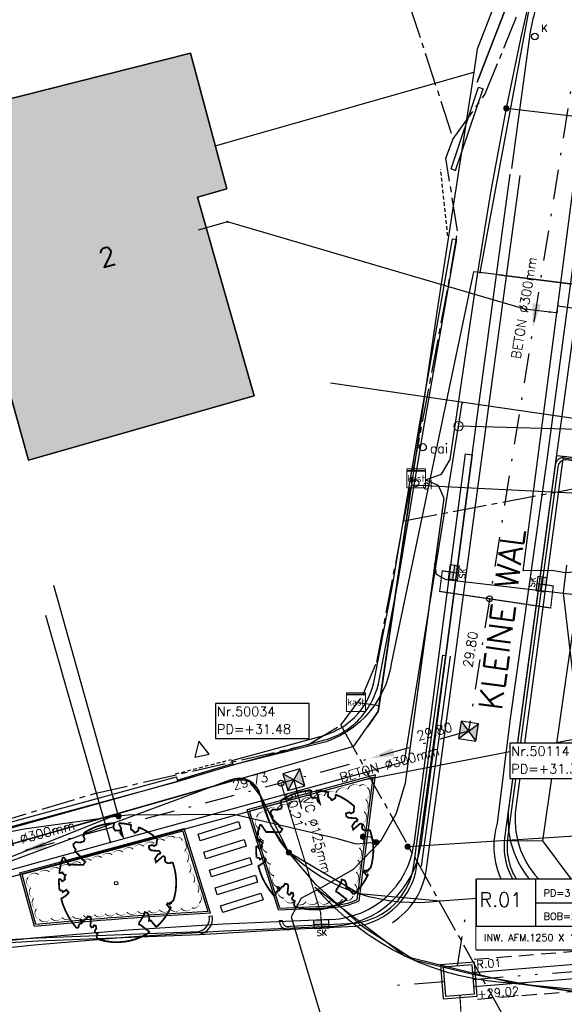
# Model space of a CAD drawing. Header units: metres. Extents: x 202952 to 203755, y 348959 to 349702.
# Tile 25 of 91: x 203184 to 203208, y 349342 to 349384. Entities that reach past the tile are written whole.
import ezdxf
from ezdxf.enums import TextEntityAlignment as Align

# ---------------------------------------------------------------- set-up
doc = ezdxf.new("R2010")
doc.units = ezdxf.units.M
for name, pattern in [('1-200 CENTER', [4.28625, 2.8575, -0.47625, 0.47625, -0.47625]), ('1-200 DASHDOT', [2.54, 1.27, -0.635, 0, -0.635]), ('1-200 DIVIDE', [3.175, 1.27, -0.635, 0, -0.635, 0, -0.635]), ('1-200 HIDDEN', [0.9525, 0.635, -0.3175])]:
    doc.linetypes.add(name, pattern=pattern)
for name, color, linetype in [('bgt.onbegroeidterreindeel', 252, 'Continuous'), ('PH-ALG-WERKGRENS', 3, '1-200 WERKGRENS'), ('PH-BEST-BEBOUWING', 1, 'Continuous'), ('PH-BEST-BEBOUWING-ARCERING', 254, 'Continuous'), ('PH-BEST-CAIKAST', 6, 'Continuous'), ('PH-BEST-ELKETRAKAST', 6, 'Continuous'), ('PH-BEST-HUISNUMMER', 7, 'Continuous'), ('PH-BEST-INRIT', 8, 'Continuous'), ('PH-BEST-KADASTRALE-GRENS', 240, '1-200 CENTER'), ('PH-BEST-KL-DATA_KPN', 12, '1-200 TELEFONIE-KPN'), ('PH-BEST-KL-DATA_ZIGGO BV', 12, '1-200 ZIGGO'), ('PH-BEST-KL-ET_MIDDENSPANNING_ENEXIS', 12, '1-200 MIDDENSPANNING'), ('PH-BEST-KL-GAS_HOGEDRUK_ENEXIS', 12, '1-200 GASLEIDING HOGE DRUK'), ('PH-BEST-KL-GAS_LAGEDRUK_ENEXIS', 12, '1-200 GASLEIDING LAGE DRUK'), ('PH-BEST-KL-LAAGSPANNING-ENEXIS', 12, '1-200 LAAGSPANNING'), ('PH-BEST-KL-WATER-WML', 12, '1-200 WML'), ('PH-BEST-KL-WATER-WML-buiten gebruik', 11, '1-200 WML'), ('PH-BEST-KOLK', 8, 'Continuous'), ('PH-BEST-MUUR-INDICATIEF INGETEKEND', 1, 'Continuous'), ('PH-BEST-POORT', 8, '1-200 HIDDEN'), ('PH-BEST-PUT-HANDHAVEN', 84, 'Continuous'), ('PH-BEST-RIO-HANDHAVEN-GEMENGD', 44, '1-200 DASHDOT'), ('PH-BEST-RIO-TEKST', 8, 'Continuous'), ('PH-BEST-RIO-TEKST-VLOEIVLAK', 8, 'Continuous'), ('PH-BEST-STRAATNAAM-RIOLERING', 7, 'Continuous'), ('PH-BEST-WEGDEEL', 254, 'Continuous'), ('PH-INM-KANTVERHARDING', 253, 'Continuous'), ('PH-NIEUW-BAND-20-30', 115, 'Continuous'), ('PH-NIEUW-BEPLANTING- OMRANDING', 115, 'Continuous'), ('PH-NIEUW-BEPLANTING-BOOM', 98, 'Continuous'), ('PH-NIEUW-STRAATMEUBILAIR-PLANTENBAK', 115, 'Continuous'), ('PH-RIO-KOLK', 240, 'Continuous'), ('PH-RIO-KOLKAANSLUITING', 150, '1-200 HIDDEN'), ('PH-RIO-PUT-RWA', 150, 'Continuous'), ('PH-RIO-STRENG-INFILTRATIE', 8, '1-200 HIDDEN'), ('PH-RIO-STRENG-IT', 150, '1-200 DIVIDE'), ('PH-RIO-TEKST-DWA-PUTTENSTAAT', 7, 'Continuous'), ('PH-RIO-VLOEIVLAKHOOGTE', 7, 'Continuous')]:
    doc.layers.add(name, color=color, linetype=linetype)
doc.layers.add('PH-NIEUW-OPSLUITBAND-6', color=115, linetype='Continuous', lineweight=30)
doc.styles.add('NLCS-ISO', font='txt')
doc.styles.add('RDL_MAATVOERING', font='romans.shx')
doc.styles.add('ROMANS', font='romans.shx')
doc.linetypes.add('1-200 GASLEIDING HOGE DRUK', pattern='A,1.5,-0.6,["GAS HD",ROMANS,S=0.24,R=0,X=-0.5,Y=-0.12],-1.1', length=3.2)
doc.linetypes.add('1-200 GASLEIDING LAGE DRUK', pattern='A,1.5,-0.6,["GAS LD",ROMANS,S=0.24,R=0,X=-0.5,Y=-0.12],-1', length=3.1)
doc.linetypes.add('1-200 LAAGSPANNING', pattern='A,1.5,-0.6,["LS",ROMANS,S=0.24,R=0,X=-0.45,Y=-0.12],-0.05', length=2.15)
doc.linetypes.add('1-200 MIDDENSPANNING', pattern='A,1.5,-0.6,["MS",ROMANS,S=0.24,R=0,X=-0.5,Y=-0.12],-0.05', length=2.15)
doc.linetypes.add('1-200 TELEFONIE-KPN', pattern='A,1.5,-0.6,["KPN",ROMANS,S=0.24,R=0,X=-0.5,Y=-0.12],-0.3', length=2.4)
doc.linetypes.add('1-200 WERKGRENS', pattern='A,1.5,-0.6,["WERK",ROMANS,S=0.24,R=0,X=-0.5,Y=-0.12],-0.45', length=2.55)
doc.linetypes.add('1-200 WML', pattern='A,1.5,-0.6,["WML",ROMANS,S=0.24,R=0,X=-0.5,Y=-0.12],-0.3', length=2.4)
doc.linetypes.add('1-200 ZIGGO', pattern='A,1.5,-0.6,["ZIGGO",ROMANS,S=0.24,R=0,X=-0.5,Y=-0.12],-0.65', length=2.75)

# ---------------------------------------------------------------- blocks, each defined once
blk = doc.blocks.new('SKL-WTB_HULP_KAST-SO')
at = {"color": 0, "linetype": 'ByBlock', "lineweight": 18}
for points in [[(-2, 2), (2, 2), (2, 1.68), (-2, 1.68)], [(-2, 1.52), (2, 1.52), (2, -2), (-2, -2)]]:
    blk.add_lwpolyline(points, close=True, dxfattribs=at)
at = {"color": 0, "linetype": 'ByBlock', "lineweight": 18, "style": 'NLCS-ISO'}
blk.add_text('kast', height=1.5, dxfattribs=at).set_placement((0, 0), align=Align.MIDDLE_CENTER)
at = {"color": 0, "linetype": 'ByBlock', "lineweight": 18, "style": 'NLCS-ISO', "flags": 1}
for tag, p in [('TYPE', (2.5, 0)), ('OMSCHRIJVING', (2.5, -3)), ('LABEL', (2.5, -1.5))]:
    blk.add_attdef(tag, p, '', height=1, dxfattribs=at)
blk = doc.blocks.new('SKL-WTB_HULP_OVERIG-SO')
at = {"color": 0, "linetype": 'ByBlock', "lineweight": 18}
for points in [[(-0.14, 0.14), (0.14, -0.14)], [(0.14, 0.14), (-0.14, -0.14)]]:
    blk.add_lwpolyline(points, dxfattribs=at)
at = {"color": 0, "linetype": 'ByBlock', "lineweight": 18, "style": 'NLCS-ISO', "flags": 1}
for tag, p in [('TYPE', (1.5, 0)), ('OMSCHRIJVING', (1.5, -3)), ('LABEL', (1.5, -1.5))]:
    blk.add_attdef(tag, p, '', height=1, dxfattribs=at)
blk = doc.blocks.new('SKL-WTB_HULP_MOF-SO')
at = {"linetype": 'ByBlock', "lineweight": 18}
h = blk.add_hatch(color=0, dxfattribs=at)
h.dxf.hatch_style = 1
h.paths.add_polyline_path([(-0.5625, 0, 1), (0.5625, 0, 1)])
at = {"color": 0, "linetype": 'ByBlock', "lineweight": 18}
blk.add_circle((0, 0), 0.5625, dxfattribs=at)
at = {"color": 0, "linetype": 'ByBlock', "lineweight": 18, "style": 'NLCS-ISO', "flags": 1}
for tag, p in [('TYPE', (1.5, 0)), ('OMSCHRIJVING', (1.5, -3)), ('LABEL', (1.5, -1.5))]:
    blk.add_attdef(tag, p, '', height=1, dxfattribs=at)
blk = doc.blocks.new('SKL-WTB_HULP_T STUK-SO')
at = {"color": 0, "linetype": 'ByBlock', "lineweight": 18}
blk.add_circle((0, 0), 1, dxfattribs=at)
at = {"color": 0, "linetype": 'ByBlock', "lineweight": -2, "style": 'NLCS-ISO'}
blk.add_text('T', height=1, dxfattribs=at).set_placement((0, 0), align=Align.MIDDLE_CENTER)
at = {"color": 0, "linetype": 'ByBlock', "lineweight": 18, "style": 'NLCS-ISO', "flags": 1}
for tag, p in [('TYPE', (1.5, 0)), ('OMSCHRIJVING', (1.5, -3)), ('LABEL', (1.5, -1.5))]:
    blk.add_attdef(tag, p, '', height=1, dxfattribs=at)
blk = doc.blocks.new('*U35')
blk.add_circle((0, 0), 0.142)
at = {"ltscale": 0.05, "style": 'ROMANS'}
blk.add_text('K', height=0.3, dxfattribs=at).set_placement((0.277, 0.195))
blk = doc.blocks.new('INRITSYMBOOL')
at = {"layer": 'PH-BEST-INRIT'}
blk.add_lwpolyline([(-0.315, 0.63), (0, 0), (0.315, 0.63)], close=True, dxfattribs=at)
blk = doc.blocks.new('*U12')
h = blk.add_hatch(color=256)
h.paths.add_polyline_path([(0, 0), (-0.375, 0.375), (-0.375, -0.375)])
h.paths.add_polyline_path([(0.375, 0.375), (0, 0), (0.375, -0.375)])
for p, q in [((-0.375, -0.375), (0.375, 0.375)), ((-0.375, 0.375), (0.375, -0.375))]:
    blk.add_line(p, q)
blk.add_lwpolyline([(-0.375, -0.375), (0.375, -0.375), (0.375, 0.375), (-0.375, 0.375)], close=True)
blk = doc.blocks.new('Materialisatie')
blk.add_solid([(-1.04, 0.173), (-1.04, -0.173), (0, 0)])
at = {"style": 'ROMANS'}
blk.add_attdef('MATERIALISATIE', (-2.631, 0.657), '', height=0.4, dxfattribs=at)
blk = doc.blocks.new('CAI-kast')
blk.add_circle((0, 0), 0.15)
at = {"style": 'RDL_MAATVOERING'}
blk.add_text('cai', height=0.4, dxfattribs=at).set_placement((0.302, -0.254))
blk = doc.blocks.new('Elektrakast')
blk.add_circle((0, 0), 0.15)
at = {"style": 'RDL_MAATVOERING'}
blk.add_text('el', height=0.4, dxfattribs=at).set_placement((0.302, -0.254))
blk = doc.blocks.new('*U37')
at = {"const_width": 0.03}
blk.add_lwpolyline([(0.087, 0.942), (0.088, 0.944), (0.09, 0.946), (0.091, 0.948), (0.093, 0.949), (0.095, 0.951), (0.096, 0.952), (0.097, 0.954), (0.099, 0.956), (0.1, 0.958), (0.102, 0.96), (0.103, 0.963), (0.103, 0.967), (0.103, 0.972), (0.103, 0.977), (0.102, 0.983), (0.095, 1.007, -0.52938), (0.106, 1.02, -0.087139), (0.444, 0.925, -0.372341), (0.457, 0.895), (0.471, 0.824), (0.436, 0.789), (0.398, 0.797), (0.353, 0.763), (0.371, 0.72), (0.417, 0.705), (0.542, 0.734), (0.573, 0.717), (0.57, 0.691), (0.541, 0.673), (0.515, 0.588), (0.549, 0.534), (0.634, 0.669, -0.504641), (0.681, 0.628, 0.331948), (0.709, 0.584, 0.282008), (0.799, 0.601), (0.791, 0.597, -0.512156), (0.833, 0.597, -0.16076), (1.019, -0.011), (0.995, -0.034), (0.995, -0.059), (0.972, -0.063), (0.975, -0.088), (0.94, -0.076), (0.929, -0.104), (0.973, -0.133), (0.987, -0.144), (1.011, -0.12, -0.106371), (0.868, -0.522), (0.741, -0.44), (0.718, -0.456), (0.702, -0.389), (0.657, -0.335), (0.605, -0.335), (0.606, -0.398), (0.566, -0.536), (0.572, -0.562), (0.601, -0.566), (0.786, -0.637, -0.236298), (-0.045, -1.003, 0.159625), (-0.069, -0.954, 0.350802), (-0.063, -0.906, -0.504641), (-0.12, -0.879), (-0.106, -0.834), (-0.129, -0.792), (-0.16, -0.796), (-0.165, -0.829), (-0.188, -0.842), (-0.216, -0.821), (-0.24, -0.695), (-0.258, -0.677), (-0.304, -0.678), (-0.317, -0.733), (-0.336, -0.739), (-0.354, -0.785), (-0.401, -0.76, 0.733583), (-0.384, -0.795, -0.861625), (-0.374, -0.826, 0.279978), (-0.409, -0.879), (-0.407, -0.881, -0.827056), (-0.442, -0.917, -0.116774), (-0.83, -0.511), (-0.823, -0.51), (-0.817, -0.508), (-0.812, -0.506), (-0.808, -0.504), (-0.805, -0.502), (-0.803, -0.5), (-0.801, -0.497), (-0.754, -0.437), (-0.752, -0.435), (-0.752, -0.433), (-0.751, -0.431), (-0.75, -0.429), (-0.75, -0.427), (-0.749, -0.425), (-0.748, -0.422), (-0.747, -0.42), (-0.746, -0.417), (-0.744, -0.414), (-0.743, -0.411), (-0.741, -0.408), (-0.739, -0.405), (-0.738, -0.401), (-0.736, -0.398), (-0.735, -0.395), (-0.734, -0.392), (-0.734, -0.389), (-0.733, -0.386), (-0.733, -0.383), (-0.733, -0.381), (-0.734, -0.379), (-0.734, -0.377), (-0.735, -0.375), (-0.736, -0.374), (-0.738, -0.374), (-0.74, -0.373), (-0.742, -0.373), (-0.744, -0.373), (-0.746, -0.373), (-0.748, -0.373), (-0.75, -0.372), (-0.753, -0.371), (-0.755, -0.37), (-0.758, -0.369), (-0.76, -0.367), (-0.763, -0.365), (-0.765, -0.363), (-0.768, -0.361), (-0.771, -0.359), (-0.773, -0.357), (-0.776, -0.355), (-0.779, -0.352), (-0.781, -0.35), (-0.83, -0.406), (-0.832, -0.403), (-0.835, -0.4), (-0.837, -0.397), (-0.839, -0.394), (-0.841, -0.39), (-0.844, -0.388), (-0.848, -0.386), (-0.855, -0.385), (-0.864, -0.386), (-0.876, -0.388), (-0.891, -0.393, -0.040997), (-0.958, -0.205), (-0.923, -0.211), (-0.893, -0.231), (-0.876, -0.216), (-0.856, -0.185), (-0.875, -0.156), (-0.865, -0.113), (-0.904, -0.11), (-0.93, -0.085), (-0.978, -0.116, -0.05814), (-0.998, 0.166), (-0.97, 0.16), (-0.86, 0.073), (-0.812, 0.089), (-0.626, 0.139), (-0.61, 0.2), (-0.682, 0.229), (-0.693, 0.252), (-0.824, 0.317), (-0.827, 0.354), (-0.872, 0.391), (-0.89, 0.428), (-0.859, 0.476), (-0.792, 0.486), (-0.73, 0.527), (-0.729, 0.568), (-0.768, 0.613), (-0.757, 0.632), (-0.773, 0.662, -0.13428), (-0.333, 0.967, -0.541727), (-0.319, 0.957), (-0.322, 0.928), (-0.321, 0.913), (-0.319, 0.902), (-0.316, 0.893), (-0.312, 0.887), (-0.307, 0.882), (-0.302, 0.878), (-0.297, 0.875), (-0.293, 0.872), (-0.289, 0.868), (-0.286, 0.865), (-0.282, 0.862), (-0.279, 0.859), (-0.276, 0.857), (-0.273, 0.855), (-0.269, 0.854), (-0.266, 0.854), (-0.262, 0.855), (-0.258, 0.857), (-0.255, 0.859), (-0.25, 0.861), (-0.246, 0.863), (-0.242, 0.865), (-0.238, 0.867), (-0.234, 0.868), (-0.229, 0.869), (-0.225, 0.87), (-0.221, 0.871), (-0.217, 0.871), (-0.213, 0.872), (-0.21, 0.873), (-0.206, 0.874), (-0.203, 0.876), (-0.2, 0.879), (-0.197, 0.882), (-0.195, 0.885), (-0.193, 0.865), (-0.188, 0.86), (-0.167, 0.824), (-0.122, 0.799), (-0.185, 0.902), (-0.184, 0.905), (-0.183, 0.908), (-0.183, 0.911), (-0.183, 0.914), (-0.184, 0.917), (-0.185, 0.92), (-0.188, 0.923), (-0.191, 0.926), (-0.194, 0.929), (-0.199, 0.933), (-0.204, 0.938), (-0.21, 0.944), (-0.216, 0.951), (-0.223, 0.959), (-0.24, 0.98, -0.543104), (-0.234, 0.996, -0.046766), (-0.047, 1.023, -0.385168), (-0.036, 1.015), (-0.03, 0.976), (-0.028, 0.964), (-0.024, 0.956), (-0.021, 0.951), (-0.017, 0.947), (-0.013, 0.946), (-0.009, 0.945), (-0.005, 0.945), (-0.002, 0.945), (0.002, 0.944), (0.005, 0.943), (0.009, 0.942), (0.012, 0.941), (0.015, 0.939), (0.019, 0.938), (0.022, 0.936), (0.025, 0.935), (0.028, 0.934), (0.031, 0.932), (0.033, 0.931), (0.036, 0.929), (0.038, 0.928), (0.04, 0.926), (0.042, 0.924), (0.044, 0.922), (0.045, 0.92), (0.046, 0.919), (0.047, 0.917), (0.048, 0.915), (0.049, 0.914), (0.051, 0.913), (0.052, 0.912), (0.054, 0.912), (0.056, 0.912), (0.058, 0.913), (0.06, 0.914), (0.062, 0.915), (0.065, 0.916), (0.067, 0.918), (0.07, 0.921), (0.072, 0.923), (0.074, 0.926), (0.076, 0.929), (0.079, 0.932), (0.081, 0.935), (0.083, 0.937), (0.085, 0.94)], format="xyb", close=True, dxfattribs=at)
blk.add_circle((0, 0), 0.03)
blk = doc.blocks.new('*U30')
at = {"style": 'ROMANS'}
blk.add_attdef('VV', (0, 0), '', height=0.4, dxfattribs=at)
blk = doc.blocks.new('*U32')
for p, q in [((6.928, 1), (6.928, -1)), ((0, 0), (0, -1))]:
    blk.add_line(p, q)
blk.add_lwpolyline([(0, 2), (6.928, 2), (6.928, -1), (0, -1)], close=True)
blk.add_wipeout([(0, 2), (6.928, 2), (6.928, -1), (0, -1)])
for p, q in [((2.528, 2), (2.528, 0)), ((2.528, 1), (6.928, 1)), ((2.528, 0), (6.928, 0)), ((0, -1), (6.928, -1))]:
    blk.add_line(p, q)
blk.add_lwpolyline([(0, 2), (0, 0), (6.928, 0), (6.928, 2)], close=True)
at = {"style": 'ROMANS'}
for tag, p, height in [('P.NR', (0.139, 0.828), 0.6), ('PD', (2.877, 1.265), 0.3), ('BOB', (2.877, 0.265), 0.3), ('INW.AFM.', (0.338, -0.643), 0.3)]:
    blk.add_attdef(tag, p, '', height=height, dxfattribs=at)
blk = doc.blocks.new('*U48')
h = blk.add_hatch(color=256)
h.paths.add_polyline_path([(0, 0.374), (-0.315, 0.374), (-0.315, 0.187), (0, 0.187)])
h.paths.add_polyline_path([(0, 0.187), (0, 0), (0.315, 0), (0.315, 0.187)])
blk.add_lwpolyline([(0.315, 0), (-0.315, 0), (-0.315, 0.374), (0.315, 0.374)], close=True)
for points in [[(-0.315, 0.374), (0, 0.374), (0, 0)], [(-0.315, 0.187), (0.315, 0.187)]]:
    blk.add_lwpolyline(points)
at = {"style": 'ROMANS'}
blk.add_attdef('SK', (-0.214, -0.31), '', height=0.25, dxfattribs=at)
blk = doc.blocks.new('*U66')
h = blk.add_hatch(color=256)
h.paths.add_polyline_path([(0, 0.374), (-0.315, 0.374), (-0.315, 0.187), (0, 0.187)])
h.paths.add_polyline_path([(0, 0.187), (0, 0), (0.315, 0), (0.315, 0.187)])
blk.add_lwpolyline([(0.315, 0), (-0.315, 0), (-0.315, 0.374), (0.315, 0.374)], close=True)
for points in [[(-0.315, 0.374), (0, 0.374), (0, 0)], [(-0.315, 0.187), (0.315, 0.187)]]:
    blk.add_lwpolyline(points)
at = {"style": 'ROMANS'}
blk.add_attdef('SK', (-0.181, 0.463), '', height=0.25, dxfattribs=at)
blk = doc.blocks.new('Puttenstaat bestaand')
blk.add_wipeout([(0, 0), (4, 0), (4, 1.5), (0, 1.5)])
blk.add_lwpolyline([(0, 0), (4, 0), (4, 1.5), (0, 1.5)], close=True)
at = {"style": 'ROMANS'}
for tag, p in [('NR', (0.066, 0.955)), ('PD', (0.066, 0.203))]:
    blk.add_attdef(tag, p, '', height=0.4, dxfattribs=at)

msp = doc.modelspace()

# ---------------------------------------------------------------- hatches: boundary and pattern name
at = {"layer": 'PH-BEST-BEBOUWING-ARCERING'}
msp.add_hatch(color=256, dxfattribs=at).paths.add_polyline_path([(203192, 349376.86), (203193.24, 349377.21), (203191.7, 349382.99), (203183.201, 349380.844), (203181.88, 349380.51), (203183.28, 349375.5), (203183.49, 349374.75), (203183.292, 349374.695), (203182.34, 349374.43), (203183.35, 349370.824), (203184.8, 349365.65), (203194.41, 349368.39)])

# ---------------------------------------------------------------- linework, layer by layer
at = {"layer": 'bgt.onbegroeidterreindeel'}
msp.add_lwpolyline([(203205.368, 349385.536), (203203.907, 349381.756)], dxfattribs=at)
msp.add_lwpolyline([(203191.7, 349382.99), (203183.201, 349380.844), (203181.88, 349380.51), (203183.28, 349375.5), (203183.49, 349374.75), (203183.292, 349374.695), (203182.34, 349374.43), (203183.35, 349370.824), (203184.8, 349365.65), (203194.41, 349368.39), (203192, 349376.86), (203193.24, 349377.21), (203191.7, 349382.99)], close=True, dxfattribs=at)
at = {"layer": 'PH-ALG-WERKGRENS'}
msp.add_lwpolyline([(203197.664, 349368.954), (203213.779, 349366.611)], dxfattribs=at)
at = {"layer": 'PH-BEST-BEBOUWING'}
msp.add_lwpolyline([(203191.7, 349382.99), (203193.24, 349377.21), (203192, 349376.86), (203194.41, 349368.39), (203184.8, 349365.65), (203183.35, 349370.824), (203182.34, 349374.43), (203183.292, 349374.695), (203183.49, 349374.75), (203183.28, 349375.5), (203181.88, 349380.51), (203183.201, 349380.844), (203191.7, 349382.99)], close=True, dxfattribs=at)
at = {"layer": 'PH-BEST-KADASTRALE-GRENS', "ltscale": 0.5}
msp.add_line((203200.782, 349363.077), (203211.461, 349365.085), dxfattribs=at)
for points in [[(203185.456, 349420.772), (203191.829, 349404.988), (203199.734, 349386.786), (203200.364, 349387.054), (203202.885, 349379.338)], [(203202.885, 349379.338), (203204.236, 349381.222), (203208.046, 349390.522), (203213.926, 349402.507)], [(203200.782, 349363.077), (203202.807, 349373.791), (203203.072, 349375.421), (203202.576, 349378.517), (203202.885, 349379.338)], [(203198.095, 349354.371), (203199.041, 349355.646), (203199.636, 349357.051), (203200.782, 349363.077)]]:
    msp.add_lwpolyline(points, dxfattribs=at)
at = {"layer": 'PH-BEST-KL-DATA_KPN'}
for points in [[(203204.037, 349373.639), (203206.431, 349386.541), (203207.666, 349389.854), (203209.07, 349393.099)], [(203213.584, 349392.489), (203212.511, 349390.403), (203211.614, 349388.235), (203210.899, 349386.001), (203208.899, 349373.033), (203208.105, 349373.132), (203204.037, 349373.639)], [(203204.037, 349373.639), (203203.755, 349373.672), (203203.715, 349373.479), (203200.26, 349357.058), (203200.202, 349356.734), (203200.119, 349356.416), (203200.012, 349356.106), (203199.88, 349355.805), (203199.726, 349355.515), (203199.549, 349355.237), (203199.351, 349354.975), (203199.132, 349354.727), (203198.895, 349354.497), (203198.64, 349354.287), (203198.369, 349354.097), (203198.084, 349353.929), (203197.787, 349353.784), (203197.479, 349353.663), (203193.602, 349352.692), (203191.187, 349351.987), (203176.992, 349348.005), (203174.902, 349347.38)], [(203204.83, 349373.54), (203208.105, 349373.132)]]:
    msp.add_lwpolyline(points, dxfattribs=at)
at = {"layer": 'PH-BEST-KL-DATA_ZIGGO BV'}
for points in [[(203208.003, 349393.243), (203207.201, 349391.661), (203203.913, 349383.158), (203203.763, 349382.181)], [(203192.752, 349379.041), (203203.763, 349382.181)], [(203203.763, 349382.181), (203202.193, 349371.974), (203199.737, 349355.209)], [(203199.698, 349354.947), (203201.111, 349364.587)], [(203208.511, 349364.216), (203201.111, 349364.587)], [(203198.748, 349355.354), (203199.737, 349355.209)], [(203179.672, 349348.054), (203198.652, 349353.482), (203199.698, 349354.947)], [(203199.737, 349355.209), (203199.698, 349354.947), (203199.236, 349354.299)], [(203193.772, 349352.086), (203188.905, 349350.694)], [(203222.577, 349342.91), (203218.873, 349342.586), (203216.334, 349342.503), (203213.795, 349342.531), (203211.259, 349342.672), (203208.732, 349342.924), (203206.218, 349343.287), (203203.723, 349343.761), (203201.251, 349344.344), (203199.011, 349345.797), (203197.033, 349347.589), (203195.885, 349348.951), (203194.551, 349351.641), (203194.214, 349351.956), (203193.772, 349352.086)], [(203188.905, 349350.694), (203179.672, 349348.054), (203178.408, 349346.501)], [(203188.905, 349350.694), (203178.408, 349346.501)], [(203188.982, 349350.725), (203188.905, 349350.694)]]:
    msp.add_lwpolyline(points, dxfattribs=at)
at = {"layer": 'PH-BEST-KL-ET_MIDDENSPANNING_ENEXIS'}
for points in [[(203195.885, 349348.951), (203195.673, 349349.217), (203195.478, 349349.495), (203195.299, 349349.785), (203195.138, 349350.084), (203194.996, 349350.392), (203194.871, 349350.709), (203194.766, 349351.032), (203194.68, 349351.361), (203194.615, 349351.561), (203194.507, 349351.741), (203194.362, 349351.893), (203194.186, 349352.008), (203193.989, 349352.082), (203193.781, 349352.11), (203193.572, 349352.091), (203193.372, 349352.026), (203174.675, 349345.123)], [(203195.885, 349348.951), (203195.138, 349350.084), (203194.68, 349351.361), (203194.186, 349352.008), (203193.372, 349352.026)], [(203249.405, 349350.198), (203238.798, 349352.06), (203224.672, 349350.827), (203219.847, 349349.502), (203213.896, 349347.713), (203202.332, 349346.874), (203198.876, 349347.19), (203195.885, 349348.951)], [(203196.997, 349347.478), (203200.84, 349344.532), (203205.542, 349343.375), (203213.454, 349342.599), (203221.401, 349342.781), (203239.173, 349344.744), (203241.119, 349345.852), (203242.172, 349347.827), (203242.977, 349349.215), (203244.548, 349349.543), (203246.394, 349349.537), (203248.364, 349349.965)], [(203202.332, 349346.874), (203201.897, 349346.83), (203201.46, 349346.809), (203201.023, 349346.813), (203200.586, 349346.841), (203200.152, 349346.893), (203199.722, 349346.969), (203199.296, 349347.068), (203198.876, 349347.19), (203198.464, 349347.336), (203198.06, 349347.504), (203197.666, 349347.694), (203197.283, 349347.905), (203196.912, 349348.137), (203196.555, 349348.39), (203196.212, 349348.661), (203195.885, 349348.951)], [(203209.486, 349342.867), (203207.51, 349343.091), (203205.542, 349343.375), (203204.934, 349343.412), (203204.328, 349343.48), (203203.726, 349343.58), (203203.131, 349343.71), (203202.543, 349343.871), (203201.964, 349344.062), (203201.396, 349344.282), (203200.84, 349344.532), (203200.297, 349344.81), (203199.77, 349345.115), (203199.259, 349345.448), (203198.766, 349345.806), (203198.292, 349346.189), (203197.838, 349346.596), (203197.406, 349347.026), (203196.997, 349347.478)]]:
    msp.add_lwpolyline(points, dxfattribs=at)
at = {"layer": 'PH-BEST-KL-GAS_HOGEDRUK_ENEXIS'}
msp.add_lwpolyline([(203174.62, 349345.315), (203189.359, 349349.376), (203199.062, 349352.039), (203208.08, 349353.782), (203208.495, 349357.362), (203208.625, 349357.626), (203208.788, 349357.87), (203208.983, 349358.091), (203209.206, 349358.283), (203209.414, 349358.422), (203209.636, 349358.536), (203209.87, 349358.624), (203210.112, 349358.685), (203219.453, 349361.53), (203232.6, 349364.909), (203239.74, 349366.619), (203254.6, 349371.017), (203262.598, 349372.565), (203279.929, 349376.813), (203283.916, 349377.625), (203292.088, 349378.609), (203314.15, 349381.765)], dxfattribs=at)
at = {"layer": 'PH-BEST-KL-GAS_LAGEDRUK_ENEXIS'}
for points in [[(203203.117, 349367.108), (203203.276, 349368.095)], [(203073.192, 349323.473), (203073.904, 349318.816), (203074.988, 349315.426), (203078.106, 349310.771), (203085.987, 349314.12), (203090.958, 349316.514), (203095.926, 349318.661), (203096.798, 349319.101), (203103.91, 349322.174), (203109.414, 349324.646), (203119.007, 349328.687), (203122.419, 349330.194), (203131.494, 349333.815), (203134.95, 349335.101), (203151.246, 349340.359), (203155.733, 349341.957), (203163.101, 349343.667), (203174.538, 349345.603), (203189.278, 349349.665), (203200.812, 349352.83), (203203.117, 349367.108)], [(203208.195, 349366.956), (203203.117, 349367.108)], [(203188.291, 349349.393), (203185.539, 349359.047)]]:
    msp.add_lwpolyline(points, dxfattribs=at)
at = {"layer": 'PH-BEST-KL-LAAGSPANNING-ENEXIS'}
for points in [[(203205.763, 349383.598), (203206.432, 349386.545), (203206.733, 349387.671), (203207.082, 349388.784), (203207.579, 349390.141)], [(203201.703, 349364.811), (203202.393, 349365.052), (203202.76, 349365.684), (203203.914, 349373.46), (203204.491, 349377.057), (203205.152, 349380.639), (203205.763, 349383.598)], [(203205.152, 349380.639), (203210.113, 349380.066)], [(203201.703, 349364.811), (203202.254, 349364.585), (203202.485, 349364.036), (203202.108, 349361.257)], [(203202.485, 349364.036), (203200.838, 349351.9)], [(203202.108, 349361.257), (203200.838, 349351.9), (203200.461, 349350.611), (203199.801, 349349.442)], [(203202.593, 349360.556), (203202.175, 349360.785), (203202.108, 349361.257)], [(203218.891, 349360.884), (203215.226, 349359.863), (203211.435, 349359.541), (203211.364, 349359.542), (203202.593, 349360.556)], [(203208.551, 349359.868), (203202.593, 349360.556)], [(203188.63, 349350.49), (203185.875, 349360.324)], [(203200.949, 349349.2), (203226.313, 349350.826), (203228.798, 349350.178)], [(203198.75, 349349.297), (203197.919, 349349.54), (203193.536, 349350.566), (203189.035, 349350.532), (203188.63, 349350.49), (203184.615, 349349.944), (203180.639, 349349.166)], [(203199.611, 349349.378), (203199.376, 349349.607), (203199.048, 349349.619)], [(203198.641, 349348.246), (203199.801, 349349.442)], [(203199.801, 349349.442), (203199.707, 349349.408), (203199.611, 349349.378), (203198.75, 349349.297)], [(203197.193, 349347.423), (203198.641, 349348.246)], [(203196.41, 349346.998), (203197.193, 349347.423)], [(203196.41, 349346.998), (203195.986, 349346.213)], [(203195.986, 349346.213), (203198.284, 349338.553)]]:
    msp.add_lwpolyline(points, dxfattribs=at)
at = {"layer": 'PH-BEST-KL-WATER-WML'}
for points in [[(203208.259, 349360.895), (203207.66, 349360.863), (203207.084, 349360.959), (203205.873, 349360.946), (203207.317, 349372.026), (203207.355, 349372.321), (203208.664, 349382.354), (203209.033, 349385.234), (203210.003, 349388.403), (203211.338, 349391.11), (203212.352, 349392.655)], [(203193.276, 349375.803), (203192.026, 349375.447)], [(203207.007, 349371.964), (203205.94, 349372.08), (203193.276, 349375.803)], [(203207.355, 349372.321), (203207.349, 349372.271), (203207.343, 349372.222), (203209.322, 349371.936)], [(203207.317, 349372.026), (203207.311, 349371.976), (203207.305, 349371.926), (203207.007, 349371.964)]]:
    msp.add_lwpolyline(points, dxfattribs=at)
at = {"layer": 'PH-BEST-KL-WATER-WML-buiten gebruik'}
msp.add_lwpolyline([(203207.717, 349361.191), (203207.571, 349360), (203209.017, 349347.584)], dxfattribs=at)
at = {"layer": 'PH-BEST-MUUR-INDICATIEF INGETEKEND'}
for points in [[(203202.799, 349378.056), (203203.968, 349381.531)], [(203203.968, 349381.531), (203204.158, 349381.467)], [(203202.799, 349378.056), (203202.989, 349377.992)], [(203202.852, 349375.081), (203203.049, 349375.046)], [(203193.451, 349352.873), (203193.503, 349352.68)], [(203191.093, 349352.166), (203191.146, 349351.973)]]:
    msp.add_lwpolyline(points, dxfattribs=at)
at = {"layer": 'PH-BEST-MUUR-INDICATIEF INGETEKEND', "ltscale": 0.25, "flags": 128}
for points in [[(203202.989, 349377.992), (203204.158, 349381.467)], [(203175.689, 349353.509), (203177.098, 349348.054), (203182.708, 349349.686), (203191.146, 349351.973)], [(203175.881, 349353.564), (203177.24, 349348.303), (203182.654, 349349.878), (203191.093, 349352.166)]]:
    msp.add_lwpolyline(points, dxfattribs=at)
for points in [[(203193.451, 349352.873), (203197.371, 349353.932, 0.143104), (203198.83, 349354.86, 0.140309), (203199.554, 349356.394), (203200.321, 349360.383), (203201.465, 349367.231), (203202.852, 349375.081)], [(203193.503, 349352.68), (203197.425, 349353.74, 0.14325), (203198.98, 349354.729, 0.14009), (203199.751, 349356.359), (203200.518, 349360.348), (203201.663, 349367.198), (203203.049, 349375.046)]]:
    msp.add_lwpolyline(points, format="xyb", dxfattribs=at)
at = {"layer": 'PH-BEST-POORT', "ltscale": 0.25, "flags": 128}
for points in [[(203202.654, 349375.204), (203202.356, 349378.041)], [(203191.062, 349352.297), (203193.426, 349352.909)]]:
    msp.add_lwpolyline(points, dxfattribs=at)
at = {"layer": 'PH-BEST-RIO-HANDHAVEN-GEMENGD'}
for p, q in [((203209.024, 349388.448), (203203.537, 349354.114)), ((203203.537, 349354.114), (203196.1, 349352.049)), ((203196.1, 349352.049), (203172.88, 349345.943))]:
    msp.add_line(p, q, dxfattribs=at)
msp.add_lwpolyline([(203196.1, 349352.049), (203196.666, 349349.906)], dxfattribs=at)
at = {"layer": 'PH-BEST-WEGDEEL'}
msp.add_lwpolyline([(203203.907, 349381.756), (203205.368, 349385.536), (203206.489, 349385.275), (203206.465, 349385.182), (203206.441, 349385.09), (203206.418, 349384.997), (203206.395, 349384.904), (203206.372, 349384.811), (203206.35, 349384.718), (203206.317, 349384.58), (203206.285, 349384.443), (203206.254, 349384.305), (203206.223, 349384.167), (203206.193, 349384.029), (203206.163, 349383.891), (203205.376, 349378.08)], dxfattribs=at)
at = {"layer": 'PH-INM-KANTVERHARDING'}
for p, q in [((203202.44, 349357.35), (203202.569, 349357.332)), ((203192.493, 349346.234), (203192.621, 349346.257)), ((203195.472, 349346.055), (203195.602, 349346.053)), ((203192.066, 349345.46), (203195.965, 349345.678))]:
    msp.add_line(p, q, dxfattribs=at)
at = {"layer": 'PH-INM-KANTVERHARDING', "flags": 128}
for points in [[(203208.757, 349379.685), (203206.872, 349365.668), (203205.32, 349354.659), (203204.761, 349350.199, 0.35182), (203206.301, 349346.335)], [(203200.298, 349345.969, 0.208844), (203201.74, 349348.152), (203202.97, 349357.257), (203204.271, 349367.008), (203205.745, 349377.776)], [(203209, 349365.609), (203207.724, 349365.794, 0.445737), (203207.215, 349365.368), (203206.182, 349357.746), (203205.064, 349349.446, 0.441718), (203207.893, 349346.389)], [(203208.983, 349365.48), (203207.706, 349365.666, 0.451184), (203207.345, 349365.357), (203206.311, 349357.728), (203205.193, 349349.431, 0.44137), (203207.892, 349346.519, 0.218557)], [(203195.472, 349346.055, 0.506408), (203195.965, 349345.678), (203198.722, 349345.815, 0.341923), (203201.341, 349348.397), (203202.569, 349357.332)], [(203195.602, 349346.053, 0.523515), (203195.942, 349345.807), (203198.711, 349345.945, 0.341505), (203201.213, 349348.415), (203202.44, 349357.35)], [(203177.795, 349345.366, 0.425561), (203178.436, 349344.785), (203185.208, 349345.182), (203192.066, 349345.46, 0.411496), (203192.621, 349346.257)], [(203177.925, 349345.37, 0.425939), (203178.427, 349344.915), (203185.201, 349345.312), (203192.051, 349345.589, 0.406944), (203192.493, 349346.234, 0.203599)]]:
    msp.add_lwpolyline(points, format="xyb", dxfattribs=at)
at = {"layer": 'PH-INM-KANTVERHARDING'}
for points in [[(203209.183, 349379.627), (203207.215, 349365.368)], [(203202.569, 349357.332), (203203.845, 349367.066), (203205.319, 349377.835)], [(203240.489, 349367.719), (203230.723, 349365.812), (203219.731, 349363.746), (203208.426, 349361.513), (203206.695, 349349.448), (203207.903, 349347.825), (203217.895, 349348.522), (203225.062, 349348.925), (203235.123, 349349.674), (203244.048, 349350.721), (203242.197, 349359.744), (203240.126, 349369.416)]]:
    msp.add_lwpolyline(points, dxfattribs=at)
msp.add_lwpolyline([(203201.537, 349348.353, 0.001376), (203201.54, 349348.37), (203202.767, 349357.305)], format="xyb", dxfattribs=at)
at = {"layer": 'PH-INM-KANTVERHARDING', "flags": 128}
msp.add_lwpolyline([(203206.695, 349349.448), (203205.193, 349349.432)], dxfattribs=at)
at = {"layer": 'PH-NIEUW-BAND-20-30'}
msp.add_line((203197.721, 349345.802), (203194.456, 349345.657), dxfattribs=at)
for points in [[(203203.393, 349365.931), (203201.21, 349349.303)], [(203203.69, 349365.887), (203201.508, 349349.263)], [(203207.282, 349365.859), (203205.259, 349350.887)], [(203207.282, 349365.859), (203207.579, 349365.819)], [(203207.579, 349365.819), (203205.556, 349350.847)]]:
    msp.add_lwpolyline(points, dxfattribs=at)
at = {"layer": 'PH-NIEUW-BAND-20-30', "ltscale": 0.2}
msp.add_lwpolyline([(203203.393, 349365.931), (203203.69, 349365.887)], dxfattribs=at)
at = {"layer": 'PH-NIEUW-BAND-20-30'}
for points in [[(203193.828, 349349.982), (203192.111, 349349.442), (203192.02, 349349.728), (203193.738, 349350.268)], [(203194.068, 349349.219), (203192.351, 349348.679), (203192.261, 349348.965), (203193.978, 349349.505)], [(203194.308, 349348.456), (203192.591, 349347.915), (203192.501, 349348.202), (203194.218, 349348.742)], [(203194.548, 349347.692), (203192.831, 349347.152), (203192.741, 349347.438), (203194.458, 349347.979)], [(203194.788, 349346.929), (203193.071, 349346.389), (203192.981, 349346.675), (203194.698, 349347.215)]]:
    msp.add_lwpolyline(points, close=True, dxfattribs=at)
msp.add_lwpolyline([(203197.708, 349346.102), (203194.443, 349345.957, 0.029074), (203172.932, 349343.742)], format="xyb", dxfattribs=at)
for centre, radius, start, end in [((203209.223, 349350.351), 4, 172.3051, 273.2914), ((203209.223, 349350.351), 3.7, 172.3051, 273.2914), ((203197.544, 349349.798), 3.7, 272.5474, 352.3051), ((203197.544, 349349.798), 4, 272.5474, 352.3051), ((203202.714, 349160.041), 185.8, 92.54743, 99.20885)]:
    msp.add_arc(centre, radius, start, end, dxfattribs=at)
at = {"layer": 'PH-NIEUW-BEPLANTING- OMRANDING'}
for points in [[(203198.619, 349347.084, 0, 0.052, 0.520567), (203198.687, 349347.599, 0, 0.052, 0.520567), (203198.755, 349348.114, 0, 0.052, 0.520567), (203198.822, 349348.629, 0, 0.052, 0.520567), (203198.89, 349349.144, 0, 0.052, 0.520567), (203198.958, 349349.659, 0, 0.052, 0.520567), (203199.025, 349350.174, 0, 0.052, 0.520567), (203199.093, 349350.69, 0, 0.052, 0.520567), (203199.16, 349351.205, 0, 0.052, 0.520567), (203199.228, 349351.72, 0, 0.052, 0.520567), (203198.894, 349351.772, 0, 0.052, 0.520567), (203198.394, 349351.632, 0, 0.052, 0.520567), (203197.893, 349351.492, 0, 0.052, 0.520567), (203197.393, 349351.352, 0, 0.052, 0.520567), (203196.892, 349351.212, 0, 0.052, 0.520567), (203196.392, 349351.072, 0, 0.052, 0.520567), (203195.892, 349350.932, 0, 0.052, 0.520567), (203195.391, 349350.792, 0, 0.052, 0.520567), (203194.891, 349350.653, 0, 0.052, 0.520567), (203194.521, 349350.44, 0, 0.052, 0.520567), (203194.668, 349349.942, 0, 0.052, 0.520567), (203194.815, 349349.444, 0, 0.052, 0.520567), (203194.962, 349348.945, 0, 0.052, 0.520567), (203195.108, 349348.447, 0, 0.052, 0.520567), (203195.255, 349347.949, 0, 0.052, 0.520567), (203195.431, 349347.462, 0, 0.052, 0.520567), (203195.675, 349347.003, 0, 0.052, 0.520567), (203196.095, 349346.844, 0, 0.052, 0.520567), (203196.615, 349346.854, 0, 0.052, 0.520567), (203197.134, 349346.865, 0, 0.052, 0.520567), (203197.653, 349346.894, 0, 0.052, 0.520567), (203198.167, 349346.964, 0, 0.052, 0.520567)], [(203185.256, 349346.103, 0, 0.0463, -0.520567), (203185.135, 349346.55, 0, 0.0463, -0.520567), (203185.014, 349346.998, 0, 0.0463, -0.520567), (203184.893, 349347.445, 0, 0.0463, -0.520567), (203184.782, 349347.886, 0, 0.0463, -0.520567), (203185.229, 349348.006, 0, 0.0463, -0.520567), (203185.677, 349348.127, 0, 0.0463, -0.520567), (203186.124, 349348.248, 0, 0.0463, -0.520567), (203186.571, 349348.369, 0, 0.0463, -0.520567), (203187.019, 349348.489, 0, 0.0463, -0.520567), (203187.466, 349348.61, 0, 0.0463, -0.520567), (203187.913, 349348.731, 0, 0.0463, -0.520567), (203188.36, 349348.852, 0, 0.0463, -0.520567), (203188.808, 349348.972, 0, 0.0463, -0.520567), (203189.255, 349349.093, 0, 0.0463, -0.520567), (203189.702, 349349.214, 0, 0.0463, -0.520567), (203190.149, 349349.335, 0, 0.0463, -0.520567), (203190.597, 349349.455, 0, 0.0463, -0.520567), (203191.044, 349349.576, 0, 0.0463, -0.520567), (203191.345, 349349.455, 0, 0.0463, -0.520567), (203191.444, 349349.002, 0, 0.0463, -0.520567), (203191.543, 349348.55, 0, 0.0463, -0.520567), (203191.642, 349348.097, 0, 0.0463, -0.520567), (203191.831, 349347.674, 0, 0.0463, -0.520567), (203192.01, 349347.248, 0, 0.0463, -0.520567), (203192.069, 349346.797, 0, 0.0463, -0.520567), (203191.757, 349346.593, 0, 0.0463, -0.520567), (203191.294, 349346.571, 0, 0.0463, -0.520567), (203190.832, 349346.542, 0, 0.0463, -0.520567), (203190.369, 349346.512, 0, 0.0463, -0.520567), (203189.907, 349346.481, 0, 0.0463, -0.520567), (203189.445, 349346.449, 0, 0.0463, -0.520567), (203188.983, 349346.415, 0, 0.0463, -0.520567), (203188.521, 349346.381, 0, 0.0463, -0.520567), (203188.059, 349346.345, 0, 0.0463, -0.520567), (203187.597, 349346.308, 0, 0.0463, -0.520567), (203187.136, 349346.27, 0, 0.0463, -0.520567), (203186.674, 349346.231, 0, 0.0463, -0.520567), (203186.212, 349346.19, 0, 0.0463, -0.520567), (203185.751, 349346.149, 0, 0.0463, -0.520567)]]:
    msp.add_lwpolyline(points, format="xyseb", close=True, dxfattribs=at)
at = {"layer": 'PH-NIEUW-OPSLUITBAND-6'}
for points in [[(203207.571, 349365.759), (203208.936, 349365.586)], [(203207.579, 349365.819), (203209.004, 349365.638)], [(203191.13, 349352.031), (203193.486, 349352.737)], [(203191.146, 349351.973), (203193.503, 349352.68)]]:
    msp.add_lwpolyline(points, dxfattribs=at)
at = {"layer": 'PH-NIEUW-STRAATMEUBILAIR-PLANTENBAK'}
for p, q in [((203195.447, 349346.502), (203194.104, 349350.77)), ((203195.504, 349346.584), (203194.205, 349350.715)), ((203192.555, 349346.364), (203191.419, 349349.975)), ((203192.447, 349346.438), (203191.365, 349349.877))]:
    msp.add_line(p, q, dxfattribs=at)
for points in [[(203195.447, 349346.502), (203197.686, 349346.601, 0.096563), (203198.876, 349346.889), (203199.58, 349352.25), (203194.104, 349350.77)], [(203195.504, 349346.584), (203197.682, 349346.681, 0.093), (203198.803, 349346.944), (203199.485, 349352.142), (203194.205, 349350.715)], [(203192.555, 349346.364, 0.010087), (203185.048, 349345.802), (203184.43, 349348.08), (203191.419, 349349.975)], [(203192.447, 349346.438, 0.009858), (203185.107, 349345.888), (203184.528, 349348.024), (203191.365, 349349.877)]]:
    msp.add_lwpolyline(points, format="xyb", dxfattribs=at)
at = {"layer": 'PH-RIO-KOLKAANSLUITING', "const_width": 0.05}
for points in [[(203202.917, 349360.874), (203202.422, 349360.941), (203202.31, 349360.066), (203204.437, 349359.749)], [(203206.654, 349360.373), (203207.149, 349360.302), (203207.041, 349359.361), (203204.437, 349359.749)], [(203197.27, 349345.895), (203197.239, 349346.394), (203195.55, 349351.904)], [(203202.36, 349340.016), (203202.365, 349339.47), (203203.364, 349339.497), (203203.176, 349342.874)]]:
    msp.add_lwpolyline(points, dxfattribs=at)
at = {"layer": 'PH-RIO-KOLKAANSLUITING', "linetype": 'Continuous'}
for centre in [(203204.437, 349359.749), (203195.55, 349351.904)]:
    msp.add_circle(centre, 0.125, dxfattribs=at)
at = {"layer": 'PH-RIO-PUT-RWA', "linetype": 'Continuous'}
for points in [[(203202.461, 349342.717), (203203.907, 349342.832), (203203.792, 349344.278), (203202.346, 349344.163)], [(203202.553, 349342.825), (203203.799, 349342.924), (203203.7, 349344.17), (203202.454, 349344.071)]]:
    msp.add_lwpolyline(points, close=True, dxfattribs=at)
at = {"layer": 'PH-RIO-STRENG-INFILTRATIE'}
for p, q in [((203203.782, 349344.402), (203247.141, 349347.856)), ((203203.917, 349342.708), (203247.276, 349346.161))]:
    msp.add_line(p, q, dxfattribs=at)
at = {"layer": 'PH-RIO-STRENG-IT', "linetype": 'Continuous'}
for p, q in [((203203.726, 349343.846), (203247.147, 349347.305)), ((203203.773, 349343.248), (203247.269, 349346.712))]:
    msp.add_line(p, q, dxfattribs=at)
at = {"layer": 'PH-RIO-STRENG-IT'}
msp.add_line((203203.749, 349343.547), (203247.208, 349347.009), dxfattribs=at)
for points in [[(203203.076, 349344.12), (203203.391, 349346.095)], [(203202.503, 349343.448), (203200.51, 349343.289)]]:
    msp.add_lwpolyline(points, dxfattribs=at)

# ---------------------------------------------------------------- block references
at = {"layer": 'PH-BEST-CAIKAST', "color": 9}
msp.add_blockref('CAI-kast', (203201.592, 349366.208), dxfattribs=at)
at = {"layer": 'PH-BEST-ELKETRAKAST', "color": 9}
msp.add_blockref('Elektrakast', (203201.274, 349364.673), dxfattribs=at)
at = {"layer": 'PH-BEST-INRIT', "rotation": 191.800182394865}
msp.add_blockref('INRITSYMBOOL', (203192.058, 349353.684, 31.517), dxfattribs=at)
at = {"layer": 'PH-BEST-KL-DATA_KPN', "xscale": 0.2, "yscale": 0.2, "zscale": 0.2}
msp.add_blockref('SKL-WTB_HULP_OVERIG-SO', (203204.037, 349373.639), dxfattribs=at)
at = {"layer": 'PH-BEST-KL-DATA_ZIGGO BV', "xscale": 0.2, "yscale": 0.2, "zscale": 0.2}
msp.add_blockref('SKL-WTB_HULP_KAST-SO', (203198.748, 349355.354), dxfattribs=at)
at = {"layer": 'PH-BEST-KL-ET_MIDDENSPANNING_ENEXIS', "xscale": 0.2, "yscale": 0.2, "zscale": 0.2}
msp.add_blockref('SKL-WTB_HULP_MOF-SO', (203195.885, 349348.951), dxfattribs=at)
at = {"layer": 'PH-BEST-KL-GAS_LAGEDRUK_ENEXIS', "xscale": 0.2, "yscale": 0.2, "zscale": 0.2}
for name, p in [('SKL-WTB_HULP_OVERIG-SO', (203203.276, 349368.095)), ('SKL-WTB_HULP_T STUK-SO', (203203.117, 349367.108)), ('SKL-WTB_HULP_OVERIG-SO', (203188.291, 349349.393)), ('SKL-WTB_HULP_OVERIG-SO', (203188.291, 349349.393))]:
    msp.add_blockref(name, p, dxfattribs=at)
at = {"layer": 'PH-BEST-KL-LAAGSPANNING-ENEXIS', "xscale": 0.2, "yscale": 0.2, "zscale": 0.2}
for name, p in [('SKL-WTB_HULP_MOF-SO', (203205.152, 349380.639)), ('SKL-WTB_HULP_KAST-SO', (203201.309, 349364.879)), ('SKL-WTB_HULP_MOF-SO', (203188.63, 349350.49)), ('SKL-WTB_HULP_MOF-SO', (203199.049, 349349.62)), ('SKL-WTB_HULP_MOF-SO', (203199.611, 349349.378)), ('SKL-WTB_HULP_MOF-SO', (203200.949, 349349.2))]:
    msp.add_blockref(name, p, dxfattribs=at)
at = {"layer": 'PH-BEST-KL-WATER-WML', "xscale": 0.2, "yscale": 0.2, "zscale": 0.2}
for p in [(203193.276, 349375.803), (203207.007, 349371.964)]:
    msp.add_blockref('SKL-WTB_HULP_OVERIG-SO', p, dxfattribs=at)
at = {"layer": 'PH-BEST-KOLK', "color": 9}
msp.add_blockref('*U35', (203206.365, 349383.695), dxfattribs=at)
at = {"layer": 'PH-BEST-KOLK'}
msp.add_blockref('*U35', (203206.365, 349383.695), dxfattribs=at)
at = {"layer": 'PH-BEST-PUT-HANDHAVEN'}
for p, rotation in [((203203.537, 349354.114), 350.9203153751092), ((203196.1, 349352.049), 196.14133396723)]:
    msp.add_blockref('*U12', p, dxfattribs=dict(at, rotation=rotation))
at = {"layer": 'PH-BEST-RIO-TEKST'}
ref = msp.add_blockref('Materialisatie', (203206.281, 349371.281), dxfattribs=dict(at, rotation=260.920315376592))
ref.add_attrib('MATERIALISATIE', 'BETON %%c300mm ', (203205.75, 349369.939), dxfattribs={"layer": '0', "height": 0.4, "rotation": 80.835, "style": 'ROMANS'})
ref = msp.add_blockref('Materialisatie', (203199.337, 349352.948), dxfattribs=dict(at, rotation=195.5220478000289))
ref.add_attrib('MATERIALISATIE', 'BETON %%c300mm ', (203198.117, 349351.93), dxfattribs={"layer": '0', "height": 0.4, "rotation": 15.6999, "style": 'ROMANS'})
ref = msp.add_blockref('Materialisatie', (203184.49, 349348.996), dxfattribs=dict(at, rotation=194.7315205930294))
ref.add_attrib('MATERIALISATIE', 'BETON %%c300mm ', (203182.565, 349348.818), dxfattribs={"layer": '0', "height": 0.4, "rotation": 14.7315, "style": 'ROMANS'})
at = {"layer": 'PH-NIEUW-BEPLANTING-BOOM', "xscale": 2.5, "yscale": 2.5, "zscale": 2.5, "rotation": 343.4615725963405}
for p in [(203196.931, 349349.033), (203188.532, 349347.643)]:
    msp.add_blockref('*U37', p, dxfattribs=at)
at = {"layer": 'PH-RIO-KOLK'}
for name, p, rotation in [('*U48', (203203.103, 349360.85), 82.61881145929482), ('*U66', (203206.839, 349360.348), 82.40847529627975), ('*U48', (203197.279, 349345.709), 2.534014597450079)]:
    msp.add_blockref(name, p, dxfattribs=dict(at, rotation=rotation)).add_auto_attribs({'SK': 'SK'})
at = {"layer": 'PH-RIO-VLOEIVLAKHOOGTE'}
ref = msp.add_blockref('*U30', (203203.907, 349342.832), dxfattribs=dict(at, xscale=0.9, yscale=0.9, zscale=0.9))
ref.add_attrib('VV', '+29.02', (203203.925, 349342.74), dxfattribs={"layer": '0', "height": 0.36, "rotation": 4.554, "style": 'ROMANS'})

# ---------------------------------------------------------------- texts
at = {"layer": 'PH-BEST-HUISNUMMER', "style": 'ROMANS'}
msp.add_text('2', height=0.8, rotation=15.9, dxfattribs=at).set_placement((203188.145, 349374.32), align=Align.MIDDLE_CENTER)
at = {"layer": 'PH-BEST-RIO-TEKST', "style": 'ROMANS'}
msp.add_text('PVC %%C125mm', height=0.4, rotation=284.8033, dxfattribs=at).set_placement((203196.378, 349351.593))
at = {"layer": 'PH-BEST-RIO-TEKST-VLOEIVLAK', "style": 'ROMANS'}
for rotation, p in [(80.9203, (203203.695, 349356.801)), (15.522, (203201.399, 349353.705))]:
    msp.add_text('29.80', height=0.4, rotation=rotation, dxfattribs=at).set_placement(p)
for s, rotation, p in [('29.73', 14.7315, (203193.446, 349351.986)), ('30.21', 284.8033, (203196.119, 349351.557))]:
    msp.add_text(s, height=0.4, rotation=rotation, dxfattribs=at).set_placement(p, align=Align.TOP_LEFT)
at = {"layer": 'PH-BEST-STRAATNAAM-RIOLERING', "style": 'ROMANS'}
msp.add_text('KLEINE WAL', height=1, rotation=82.5374, dxfattribs=at).set_placement((203204.956, 349358.874), align=Align.MIDDLE_CENTER)
at = {"layer": 'PH-RIO-PUT-RWA', "linetype": 'Continuous', "insert": (203203.865, 349344.35), "char_height": 0.35, "attachment_point": 1, "rotation": 4.554, "style": 'ROMANS'}
msp.add_mtext_dynamic_manual_height_columns('R.01', width=1.33112, gutter_width=1, heights=[0], dxfattribs=at)

# ---------------------------------------------------------------- next in the draw order: block references
at = {"layer": 'PH-RIO-TEKST-DWA-PUTTENSTAAT'}
for name, p, values in [('Puttenstaat bestaand', (203192.758, 349353.799, 31.517), {'PD': 'PD=+31.48', 'NR': 'Nr.50034'}), ('Puttenstaat bestaand', (203205.3, 349352.106), {'PD': 'PD=+31.30', 'NR': 'Nr.50114'}), ('*U32', (203203.867, 349345.811), {'P.NR': 'R.01', 'PD': 'PD=31.35', 'BOB': 'BOB=29.02', 'INW.AFM.': 'INW. AFM.1250 X 1250 mm'})]:
    msp.add_blockref(name, p, dxfattribs=at).add_auto_attribs(values)

# ---------------------------------------------------------------- next in the draw order: linework, layer by layer
at = {"layer": 'PH-BEST-KADASTRALE-GRENS', "ltscale": 0.5}
msp.add_line((203198.095, 349354.371), (203211.006, 349331.288), dxfattribs=at)
msp.add_lwpolyline([(203177.167, 349348.353), (203187.601, 349351.46), (203196.73, 349353.55), (203198.095, 349354.371)], dxfattribs=at)

doc.saveas('drawing.dxf')
